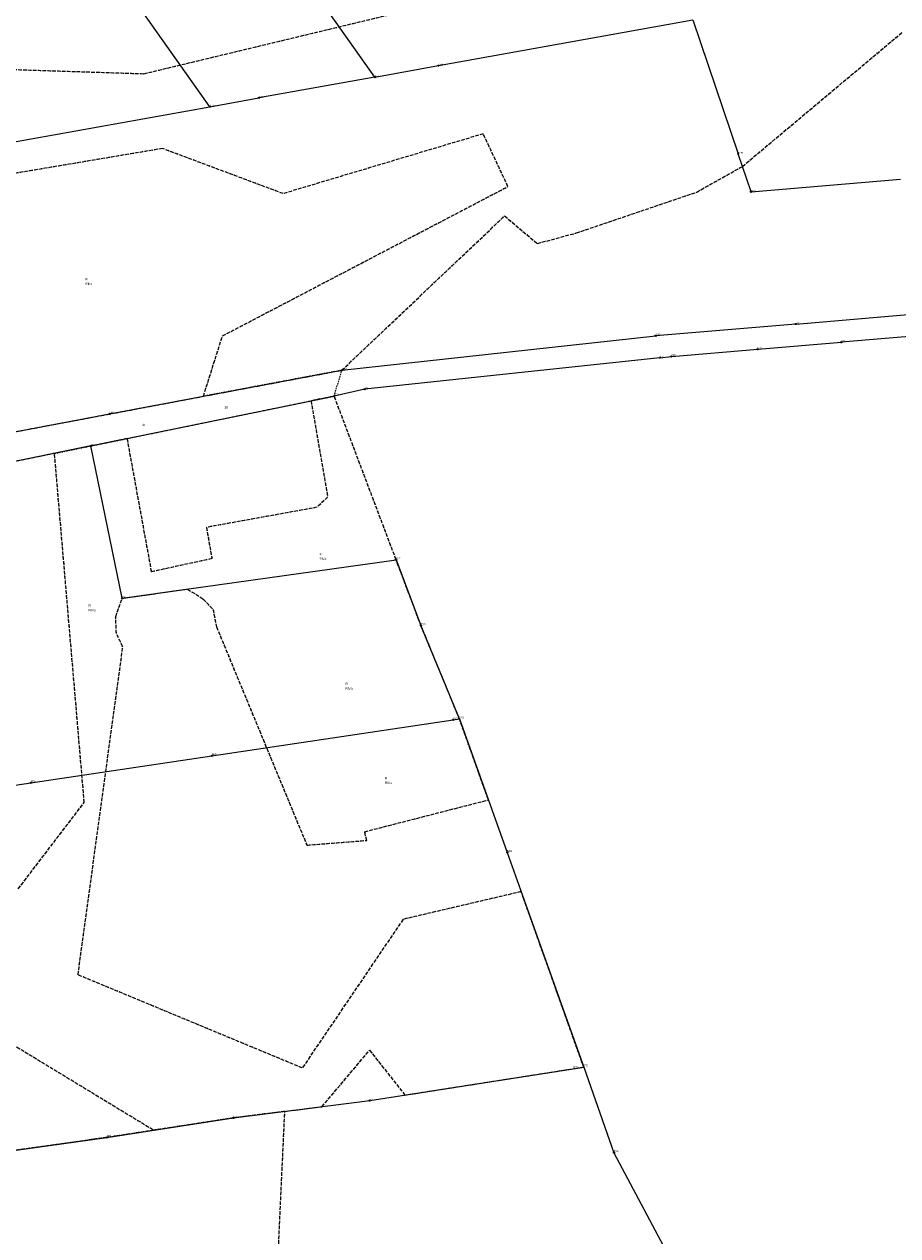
# Model space of a CAD drawing. Header units: metres. Extents: x 6524698 to 6533081, y 5883213 to 5896811.
# Tile 69 of 167: x 6528902 to 6529261, y 5889313 to 5889811. Entities that reach past the tile are written whole.
import ezdxf
from ezdxf.enums import TextEntityAlignment as Align

# ---------------------------------------------------------------- set-up
doc = ezdxf.new("R2010")
doc.units = ezdxf.units.M
doc.header["$MEASUREMENT"] = 0
for name, pattern in [('mapa zasadnicza$0$219-500', [0]), ('mapa zasadnicza$0$egkk-500', [2, 1.5, -0.5]), ('mapa zasadnicza$0$egug-500', [1, 0.5, -0.5])]:
    doc.linetypes.add(name, pattern=pattern)
doc.layers.get('0').update_dxf_attribs({"lineweight": 0})
for name, color, linetype in [('mapa zasadnicza$0$202-punkt graniczny', 7, 'Continuous'), ('mapa zasadnicza$0$202-punkt graniczny-Atr103', 7, 'Continuous'), ('mapa zasadnicza$0$203-punkt graniczny', 7, 'Continuous'), ('mapa zasadnicza$0$203-punkt graniczny-Atr103', 7, 'Continuous'), ('mapa zasadnicza$0$209-oznaczenie konturu klasyfikacyjnego', 7, 'Continuous'), ('mapa zasadnicza$0$210-oznaczenie konturu użytku gruntowego', 7, 'Continuous'), ('mapa zasadnicza$0$211-numer działki ewidencyjnej', 7, 'Continuous'), ('mapa zasadnicza$0$217-kontur klasyfikacyjny', 7, 'Continuous'), ('mapa zasadnicza$0$218-kontur użytku gruntowego', 7, 'Continuous'), ('mapa zasadnicza$0$219-działka ewidencyjna', 7, 'Continuous')]:
    doc.layers.add(name, color=color, linetype=linetype)
doc.styles.add('mapa zasadnicza$0$STANDARD', font='Working1250', dxfattribs={"width": 0.75})

# ---------------------------------------------------------------- blocks, each defined once
blk = doc.blocks.new('mapa zasadnicza$0$202')
at = {"color": 0, "linetype": 'Continuous', "lineweight": 0}
blk.add_circle((0, 0), 0.25, dxfattribs=at)
blk = doc.blocks.new('mapa zasadnicza$0$203')
at = {"linetype": 'Continuous', "lineweight": 0}
h = blk.add_hatch(color=0, dxfattribs=at)
edge = h.paths.add_edge_path()
edge.add_arc((0, 0), 0.045, 0, 360)

msp = doc.modelspace()

# ---------------------------------------------------------------- linework, layer by layer
at = {"layer": 'mapa zasadnicza$0$217-kontur klasyfikacyjny', "color": 92, "linetype": 'mapa zasadnicza$0$egkk-500', "lineweight": 18, "flags": 128}
for points in [[(6528950.94, 5889790.36), (6529259.75, 5889864.58)], [(6529196.82, 5889752.29), (6529262.66, 5889807.56)], [(6528823.32, 5889794.48), (6528950.94, 5889790.36)], [(6529090.3, 5889765.67), (6529008.13, 5889741.1)], [(6529100.49, 5889744.01), (6529090.3, 5889765.67)], [(6528958.55, 5889759.63), (6528788.73, 5889731.03)], [(6529008.13, 5889741.1), (6528958.55, 5889759.63)], [(6529178.03, 5889741.73), (6529196.82, 5889752.29)], [(6528983.19, 5889682.66), (6529100.49, 5889744.01)], [(6529128.55, 5889724.93), (6529178.03, 5889741.73)], [(6529032.27, 5889668.56), (6529099.1, 5889731.93)], [(6529099.1, 5889731.93), (6529106.65, 5889725.55)], [(6529106.65, 5889725.55), (6529112.52, 5889720.59)], [(6529112.52, 5889720.59), (6529128.55, 5889724.93)], [(6528975.35, 5889657.84), (6528983.19, 5889682.66)], [(6528975.35, 5889657.84), (6529032.27, 5889668.56)], [(6528936.85, 5889650.59), (6528975.35, 5889657.84)], [(6529029.09, 5889657.94), (6529019.58, 5889655.99)], [(6529019.58, 5889655.99), (6529026.43, 5889616.48)], [(6529054.52, 5889590.72), (6529029.09, 5889657.94)], [(6528881.83, 5889640.23), (6528936.85, 5889650.59)], [(6528944.1, 5889640.51), (6528929.14, 5889637.44)], [(6528954.1, 5889585.77), (6528944.1, 5889640.51)], [(6528914.2, 5889634.38), (6528850.04, 5889621.22)], [(6528929.14, 5889637.44), (6528914.2, 5889634.38)], [(6528926.42, 5889491), (6528914.2, 5889634.38)], [(6529026.43, 5889616.48), (6529022.06, 5889612.23)], [(6529022.06, 5889612.23), (6528976.59, 5889604)], [(6528976.59, 5889604), (6528978.88, 5889591.15)], [(6528978.88, 5889591.15), (6528954.1, 5889585.77)], [(6529064.75, 5889563.67), (6529054.52, 5889590.72)], [(6528939.33, 5889567.32), (6528941.99, 5889574.88)], [(6528941.99, 5889574.88), (6528968.83, 5889578.66)], [(6528968.83, 5889578.66), (6528975.27, 5889574.54)], [(6528975.27, 5889574.54), (6528979.32, 5889570.25)], [(6528979.32, 5889570.25), (6528980.74, 5889563.12)], [(6528939.6, 5889560.46), (6528939.33, 5889567.32)], [(6528942.26, 5889554.95), (6528939.6, 5889560.46)], [(6528980.74, 5889563.12), (6529017.87, 5889473.46)], [(6529080.54, 5889525.33), (6529064.75, 5889563.67)], [(6528923.85, 5889420.17), (6528942.26, 5889554.95)], [(6529092.45, 5889492.04), (6529080.54, 5889525.33)], [(6528899.28, 5889455.49), (6528926.42, 5889491)], [(6529041.61, 5889478.97), (6529092.45, 5889492.04)], [(6529017.87, 5889473.46), (6529042.44, 5889475.4)], [(6529042.44, 5889475.4), (6529041.61, 5889478.97)], [(6529105.91, 5889454.35), (6529057.38, 5889442.98)], [(6529131.59, 5889382.28), (6529105.91, 5889454.35)], [(6529057.38, 5889442.98), (6529015.97, 5889381.91)], [(6529015.97, 5889381.91), (6528923.85, 5889420.17)], [(6528881.51, 5889400.98), (6528955.03, 5889356.36)], [(6529024.06, 5889366.02), (6529043.65, 5889389.23)], [(6529043.65, 5889389.23), (6529058.15, 5889370.78)], [(6529058.15, 5889370.78), (6529127.29, 5889381.61)], [(6529127.29, 5889381.61), (6529131.59, 5889382.28)], [(6529008.8, 5889364.08), (6529024.06, 5889366.02)], [(6528987.66, 5889361.4), (6528955.03, 5889356.36)], [(6529008.8, 5889364.08), (6528987.66, 5889361.4)], [(6529003.52, 5889249.71), (6529008.8, 5889364.08)], [(6528955.03, 5889356.36), (6528935.68, 5889353.37)], [(6528935.68, 5889353.37), (6528844.3, 5889340.57)]]:
    msp.add_lwpolyline(points, dxfattribs=at)
at = {"layer": 'mapa zasadnicza$0$218-kontur użytku gruntowego', "color": 3, "linetype": 'mapa zasadnicza$0$egug-500', "lineweight": 18, "flags": 128}
for points in [[(6528950.94, 5889790.36), (6529259.75, 5889864.58)], [(6529196.82, 5889752.29), (6529262.66, 5889807.56)], [(6528823.32, 5889794.48), (6528950.94, 5889790.36)], [(6529090.3, 5889765.67), (6529008.13, 5889741.1)], [(6529100.49, 5889744.01), (6529090.3, 5889765.67)], [(6528958.55, 5889759.63), (6528788.73, 5889731.03)], [(6529008.13, 5889741.1), (6528958.55, 5889759.63)], [(6529178.03, 5889741.73), (6529196.82, 5889752.29)], [(6528983.19, 5889682.66), (6529100.49, 5889744.01)], [(6529128.55, 5889724.93), (6529178.03, 5889741.73)], [(6529032.27, 5889668.56), (6529099.1, 5889731.93)], [(6529099.1, 5889731.93), (6529106.65, 5889725.55)], [(6529106.65, 5889725.55), (6529112.52, 5889720.59)], [(6529112.52, 5889720.59), (6529128.55, 5889724.93)], [(6528975.35, 5889657.84), (6528983.19, 5889682.66)], [(6529032.27, 5889668.56), (6528975.35, 5889657.84)], [(6529029.09, 5889657.94), (6529032.27, 5889668.56)], [(6528936.85, 5889650.59), (6528975.35, 5889657.84)], [(6528944.1, 5889640.51), (6529019.58, 5889655.99)], [(6529019.58, 5889655.99), (6529029.09, 5889657.94)], [(6529019.58, 5889655.99), (6529026.43, 5889616.48)], [(6529054.52, 5889590.72), (6529029.09, 5889657.94)], [(6528881.83, 5889640.23), (6528936.85, 5889650.59)], [(6528929.14, 5889637.44), (6528944.1, 5889640.51)], [(6528954.1, 5889585.77), (6528944.1, 5889640.51)], [(6528914.2, 5889634.38), (6528850.04, 5889621.22)], [(6528914.2, 5889634.38), (6528929.14, 5889637.44)], [(6528926.42, 5889491), (6528914.2, 5889634.38)], [(6529026.43, 5889616.48), (6529022.06, 5889612.23)], [(6529022.06, 5889612.23), (6528976.59, 5889604)], [(6528976.59, 5889604), (6528978.88, 5889591.15)], [(6528978.88, 5889591.15), (6528954.1, 5889585.77)], [(6529064.75, 5889563.67), (6529054.52, 5889590.72)], [(6528939.33, 5889567.32), (6528941.99, 5889574.88)], [(6528941.99, 5889574.88), (6528968.83, 5889578.66)], [(6528968.83, 5889578.66), (6528975.27, 5889574.54)], [(6528975.27, 5889574.54), (6528979.32, 5889570.25)], [(6528979.32, 5889570.25), (6528980.74, 5889563.12)], [(6528939.6, 5889560.46), (6528939.33, 5889567.32)], [(6528942.26, 5889554.95), (6528939.6, 5889560.46)], [(6528980.74, 5889563.12), (6529017.87, 5889473.46)], [(6529080.54, 5889525.33), (6529064.75, 5889563.67)], [(6528923.85, 5889420.17), (6528942.26, 5889554.95)], [(6529092.45, 5889492.04), (6529080.54, 5889525.33)], [(6528899.28, 5889455.49), (6528926.42, 5889491)], [(6529041.61, 5889478.97), (6529092.45, 5889492.04)], [(6529017.87, 5889473.46), (6529042.44, 5889475.4)], [(6529042.44, 5889475.4), (6529041.61, 5889478.97)], [(6529105.91, 5889454.35), (6529057.38, 5889442.98)], [(6529131.59, 5889382.28), (6529105.91, 5889454.35)], [(6529057.38, 5889442.98), (6529015.97, 5889381.91)], [(6529015.97, 5889381.91), (6528923.85, 5889420.17)], [(6528881.51, 5889400.98), (6528955.03, 5889356.36)], [(6529024.06, 5889366.02), (6529043.65, 5889389.23)], [(6529043.65, 5889389.23), (6529058.15, 5889370.78)], [(6529058.15, 5889370.78), (6529127.29, 5889381.61)], [(6529127.29, 5889381.61), (6529131.59, 5889382.28)], [(6529008.8, 5889364.08), (6529024.06, 5889366.02)], [(6528987.66, 5889361.4), (6528955.03, 5889356.36)], [(6529008.8, 5889364.08), (6528987.66, 5889361.4)], [(6529003.52, 5889249.71), (6529008.8, 5889364.08)], [(6528955.03, 5889356.36), (6528935.68, 5889353.37)], [(6528935.68, 5889353.37), (6528844.3, 5889340.57)]]:
    msp.add_lwpolyline(points, dxfattribs=at)
at = {"layer": 'mapa zasadnicza$0$219-działka ewidencyjna', "color": 7, "linetype": 'mapa zasadnicza$0$219-500', "lineweight": 18, "flags": 128}
for points in [[(6529045.83, 5889788.98), (6528904.31, 5889988.95)], [(6528978.03, 5889776.82), (6528845.15, 5889964.55)], [(6529071.95, 5889793.67), (6529176.46, 5889812.49)], [(6529176.46, 5889812.49), (6529195.07, 5889757.45)], [(6529045.83, 5889788.98), (6529071.95, 5889793.67)], [(6529045.83, 5889788.98), (6528998.15, 5889780.43)], [(6528978.03, 5889776.82), (6528998.15, 5889780.43)], [(6528876.97, 5889758.68), (6528978.03, 5889776.82)], [(6529200.33, 5889741.87), (6529195.07, 5889757.45)], [(6529200.33, 5889741.87), (6529261.73, 5889747.05)], [(6529218.7, 5889687.53), (6529266.41, 5889691.58)], [(6529218.7, 5889687.53), (6529161.19, 5889682.71)], [(6529032.27, 5889668.56), (6529161.19, 5889682.71)], [(6529203.06, 5889677.16), (6529237.44, 5889680.04)], [(6529273.4, 5889683.05), (6529237.44, 5889680.04)], [(6529162.91, 5889673.69), (6529041.65, 5889660.78)], [(6529162.91, 5889673.69), (6529167.62, 5889674.2)], [(6529167.62, 5889674.2), (6529203.06, 5889677.16)], [(6528936.85, 5889650.59), (6529032.27, 5889668.56)], [(6529041.65, 5889660.78), (6529029.09, 5889657.94)], [(6528929.14, 5889637.44), (6529029.09, 5889657.94)], [(6528881.83, 5889640.23), (6528936.85, 5889650.59)], [(6528929.14, 5889637.44), (6528850.04, 5889621.22)], [(6528941.99, 5889574.88), (6528929.14, 5889637.44)], [(6528941.99, 5889574.88), (6529054.52, 5889590.72)], [(6529054.52, 5889590.72), (6529064.75, 5889563.67)], [(6529080.54, 5889525.33), (6529064.75, 5889563.67)], [(6528978.85, 5889510.16), (6529077.94, 5889524.94)], [(6529077.94, 5889524.94), (6529080.54, 5889525.33)], [(6529080.54, 5889525.33), (6529100.18, 5889470.43)], [(6528904.48, 5889499.07), (6528978.85, 5889510.16)], [(6528770.81, 5889479.13), (6528904.48, 5889499.07)], [(6529100.18, 5889470.43), (6529131.59, 5889382.28)], [(6529043.69, 5889368.51), (6529127.29, 5889381.61)], [(6529127.29, 5889381.61), (6529131.59, 5889382.28)], [(6529131.59, 5889382.28), (6529144.02, 5889347.12)], [(6528987.66, 5889361.4), (6529043.69, 5889368.51)], [(6528935.68, 5889353.37), (6528987.66, 5889361.4)], [(6528844.3, 5889340.57), (6528935.68, 5889353.37)], [(6529144.02, 5889347.12), (6529203.62, 5889234.85)]]:
    msp.add_lwpolyline(points, dxfattribs=at)

# ---------------------------------------------------------------- block references
at = {"layer": 'mapa zasadnicza$0$202-punkt graniczny', "color": 7, "linetype": 'Continuous', "lineweight": 18}
for p in [(6529071.95, 5889793.67), (6529045.83, 5889788.98), (6528998.15, 5889780.43), (6528978.03, 5889776.82), (6529195.07, 5889757.45), (6529200.33, 5889741.87), (6529218.7, 5889687.53), (6529161.19, 5889682.71), (6529237.44, 5889680.04), (6529162.91, 5889673.69), (6529167.62, 5889674.2), (6529203.06, 5889677.16), (6529032.27, 5889668.56), (6529041.65, 5889660.78), (6529029.09, 5889657.94), (6528936.85, 5889650.59), (6528929.14, 5889637.44), (6529054.52, 5889590.72), (6528941.99, 5889574.88), (6529064.75, 5889563.67), (6529077.94, 5889524.94), (6528978.85, 5889510.16), (6528904.48, 5889499.07), (6529100.18, 5889470.43), (6529043.69, 5889368.51), (6528987.66, 5889361.4), (6528935.68, 5889353.37), (6529144.02, 5889347.12)]:
    msp.add_blockref('mapa zasadnicza$0$202', p, dxfattribs=at)
at = {"layer": 'mapa zasadnicza$0$203-punkt graniczny', "color": 7, "linetype": 'Continuous', "lineweight": 18}
for p in [(6529080.54, 5889525.33), (6529127.29, 5889381.61), (6529131.59, 5889382.28)]:
    msp.add_blockref('mapa zasadnicza$0$203', p, dxfattribs=at)

# ---------------------------------------------------------------- texts
at = {"layer": 'mapa zasadnicza$0$202-punkt graniczny-Atr103', "color": 7, "style": 'mapa zasadnicza$0$STANDARD', "width": 0.667}
for s, p in [('3140', (6529071.95, 5889793.67)), ('3131', (6529045.83, 5889788.98)), ('3138', (6528998.15, 5889780.43)), ('3128', (6528978.03, 5889776.82)), ('3175', (6529195.07, 5889757.45)), ('3168', (6529200.33, 5889741.87)), ('3166', (6529218.7, 5889687.53)), ('255', (6529162.91, 5889673.69)), ('276', (6529041.65, 5889660.78)), ('287', (6528929.14, 5889637.44)), ('286', (6528941.99, 5889574.88))]:
    msp.add_text(s, height=0.75, dxfattribs=at).set_placement(p)
for s, p in [('5465', (6529161.19, 5889682.71)), ('5130', (6529237.44, 5889680.04)), ('5126', (6529167.62, 5889674.2)), ('5128', (6529203.06, 5889677.16)), ('5453', (6529032.27, 5889668.56)), ('5721', (6529029.09, 5889657.94)), ('5440', (6528936.85, 5889650.59)), ('5722', (6529054.52, 5889590.72)), ('5723', (6529064.75, 5889563.67)), ('5457', (6529077.94, 5889524.94)), ('5445', (6528978.85, 5889510.16)), ('5436', (6528904.48, 5889499.07)), ('5461', (6529100.18, 5889470.43)), ('5775', (6529043.69, 5889368.51)), ('5772', (6528987.66, 5889361.4)), ('5771', (6528935.68, 5889353.37)), ('5780', (6529144.02, 5889347.12))]:
    msp.add_text(s, height=0.75, dxfattribs=at).set_placement(p, align=Align.BOTTOM_LEFT)
at = {"layer": 'mapa zasadnicza$0$203-punkt graniczny-Atr103', "color": 7, "style": 'mapa zasadnicza$0$STANDARD', "width": 0.667}
for s, p in [('5458', (6529080.54, 5889525.33)), ('5778', (6529127.29, 5889381.61)), ('5779', (6529131.59, 5889382.28))]:
    msp.add_text(s, height=0.75, dxfattribs=at).set_placement(p, align=Align.BOTTOM_LEFT)
at = {"layer": 'mapa zasadnicza$0$209-oznaczenie konturu klasyfikacyjnego', "color": 3, "linetype": 'Continuous', "lineweight": 18, "style": 'mapa zasadnicza$0$STANDARD', "width": 0.79}
for s, p in [('RIIIb', (6528926.84, 5889704.55)), ('RIVa', (6529022.96, 5889591.57)), ('RIVa', (6528928.17, 5889570.5)), ('RIVa', (6529033.68, 5889538.32)), ('RIVa', (6529049.83, 5889499.55))]:
    msp.add_text(s, height=1, dxfattribs=at).set_placement(p, align=Align.TOP_LEFT)
at = {"layer": 'mapa zasadnicza$0$210-oznaczenie konturu użytku gruntowego', "color": 3, "linetype": 'Continuous', "lineweight": 18, "style": 'mapa zasadnicza$0$STANDARD', "width": 0.79}
for s, p in [('R', (6528926.84, 5889705.45)), ('dr', (6528950.12, 5889645.59)), ('R', (6529022.96, 5889592.47)), ('R', (6528928.17, 5889571.4)), ('R', (6529033.68, 5889539.22)), ('R', (6529049.83, 5889500.45))]:
    msp.add_text(s, height=1, dxfattribs=at).set_placement(p)
at = {"layer": 'mapa zasadnicza$0$211-numer działki ewidencyjnej', "color": 7, "linetype": 'Continuous', "lineweight": 18, "style": 'mapa zasadnicza$0$STANDARD', "width": 0.79}
msp.add_text('28', height=1, dxfattribs=at).set_placement((6528984.03, 5889653.73), align=Align.TOP_LEFT)

doc.saveas('drawing.dxf')
